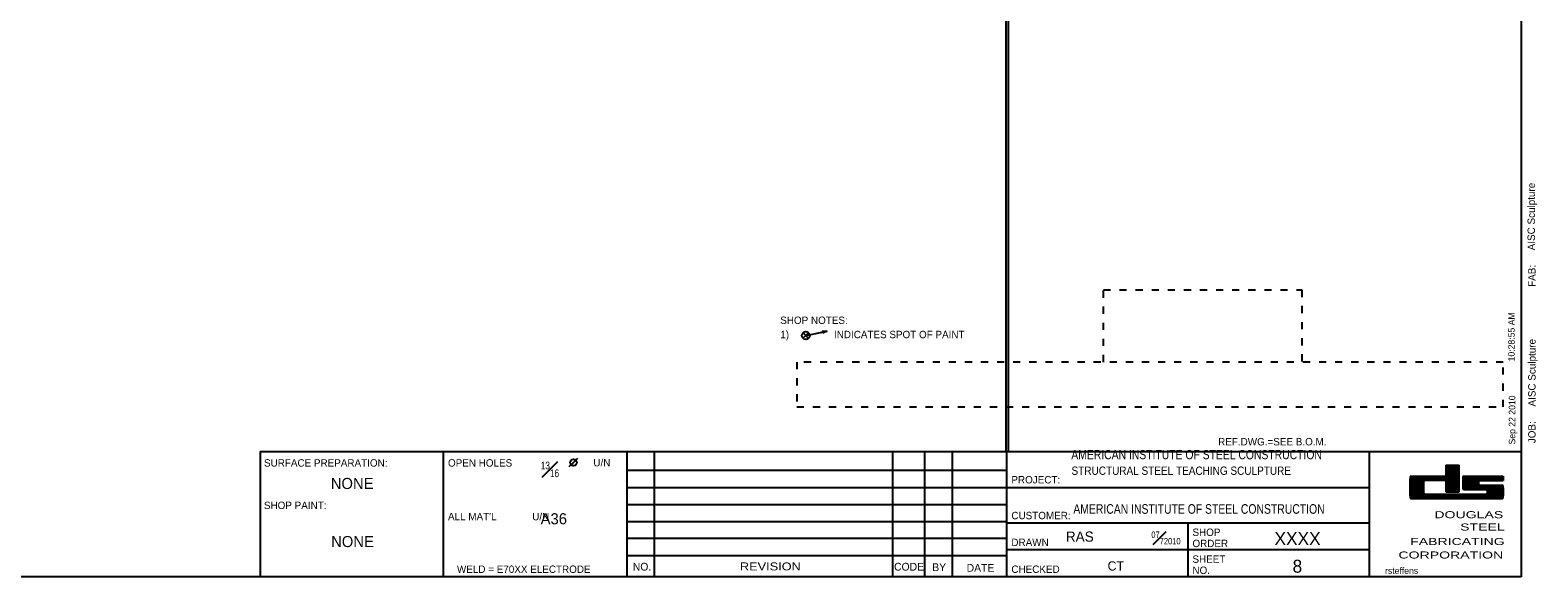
# Model space of a CAD drawing. Header units: inches. Extents: x -17.2 to 17.5, y -11.2 to 11.2.
# Tile 2 of 4: x -3.6 to 17.5, y -11.2 to -3.6. Entities that reach past the tile are written whole.
import ezdxf
from ezdxf.enums import TextEntityAlignment as Align

# ---------------------------------------------------------------- set-up
doc = ezdxf.new("R2010")
doc.units = ezdxf.units.IN
doc.header["$LTSCALE"] = 2.5
doc.header["$MEASUREMENT"] = 0
doc.linetypes.add('SDS2_3', pattern=[0.05, 0, -0.05])
doc.layers.add('Layer_0', color=7, linetype='Continuous')
doc.styles.add('MTextWidth', font='txt', dxfattribs={"width": 0.8, "height": 0.2})

msp = doc.modelspace()

# ---------------------------------------------------------------- linework, layer by layer
at = {"layer": 'Layer_0', "color": 2, "linetype": 'Continuous'}
for p, q in [((17.25, 11.25), (17.25, -11.25)), ((10.048, 10.837), (10.048, -9.5)), ((10.08, 10.837), (10.08, -9.5)), ((-0.375, -9.5), (-0.375, -11.25)), ((-0.375, -9.5), (17.25, -9.5)), ((2.188, -11.25), (2.188, -9.5)), ((4.75, -9.5), (4.75, -11.25)), ((10.062, -11.25), (10.062, -9.5)), ((15.125, -9.5), (15.125, -11.25)), ((16.198, -9.688), (16.385, -9.688)), ((15.698, -9.888), (16.198, -9.888)), ((15.714, -9.844), (16.198, -9.844)), ((16.198, -9.728), (16.385, -9.728)), ((16.198, -9.768), (16.385, -9.768)), ((16.198, -9.808), (16.385, -9.808)), ((16.198, -9.848), (16.385, -9.848)), ((16.453, -9.844), (17, -9.844)), ((15.698, -9.928), (15.885, -9.928)), ((15.698, -9.968), (15.882, -9.968)), ((15.698, -10.008), (15.882, -10.008)), ((15.698, -10.048), (15.882, -10.048)), ((15.698, -10.088), (15.885, -10.088)), ((15.901, -10.094), (16.766, -10.094)), ((16.198, -9.928), (16.385, -9.928)), ((16.198, -9.968), (16.385, -9.968)), ((16.198, -10.008), (16.385, -10.008)), ((16.198, -10.048), (16.385, -10.048)), ((16.198, -10.062), (16.385, -10.062)), ((16.438, -9.928), (16.656, -9.928)), ((16.438, -9.968), (16.656, -9.968)), ((16.438, -10.008), (17, -10.008)), ((16.453, -10.031), (16.766, -10.031)), ((16.672, -9.906), (17, -9.906)), ((16.672, -9.969), (16.984, -9.969)), ((16.781, -10.048), (17, -10.048)), ((16.781, -10.088), (17, -10.088)), ((15.698, -10.128), (17, -10.128)), ((15.714, -10.156), (16.984, -10.156)), ((4.75, -10.95), (10.064, -10.95)), ((17.25, -11.25), (-17.25, -11.25))]:
    msp.add_line(p, q, dxfattribs=at)
at = {"layer": 'Layer_0', "color": 6, "linetype": 'SDS2_3'}
for p, q in [((11.411, -8.25), (11.411, -7.241)), ((11.411, -7.241), (14.186, -7.241)), ((14.186, -7.241), (14.186, -8.25)), ((7.125, -8.25), (7.125, -8.875)), ((17, -8.25), (7.125, -8.25)), ((17, -8.875), (17, -8.25)), ((7.125, -8.875), (17, -8.875))]:
    msp.add_line(p, q, dxfattribs=at)
at = {"layer": 'Layer_0', "color": 1, "linetype": 'Continuous'}
for p, q in [((7.21, -7.915), (7.252, -7.879)), ((7.252, -7.879), (7.216, -7.837)), ((7.252, -7.879), (7.552, -7.817)), ((7.252, -7.879), (7.294, -7.844)), ((7.287, -7.921), (7.252, -7.879)), ((7.488, -7.845), (7.482, -7.816)), ((7.482, -7.816), (7.552, -7.817)), ((7.552, -7.817), (7.488, -7.845)), ((7.552, -7.817), (7.552, -7.817)), ((4.004, -9.652), (3.941, -9.715)), ((4.004, -9.652), (4.066, -9.59)), ((5.134, -9.5), (5.134, -11.25)), ((8.463, -9.5), (8.463, -11.25)), ((8.911, -9.5), (8.911, -11.25)), ((9.296, -9.5), (9.296, -11.25)), ((4.75, -9.762), (10.064, -9.762)), ((4.75, -10), (10.064, -10)), ((10.062, -10), (15.125, -10)), ((4.75, -10.238), (10.064, -10.238)), ((4.75, -10.475), (10.064, -10.475)), ((15.125, -10.5), (10.062, -10.5)), ((12.594, -11.25), (12.594, -10.5)), ((4.75, -10.712), (10.064, -10.712)), ((15.125, -10.875), (10.062, -10.875))]:
    msp.add_line(p, q, dxfattribs=at)
at = {"layer": 'Layer_0', "color": 5, "linetype": 'Continuous'}
for p, q in [((16.198, -9.688), (16.198, -9.844)), ((16.385, -10.062), (16.385, -9.688)), ((15.698, -9.868), (16.385, -9.868)), ((16.198, -9.708), (16.385, -9.708)), ((16.198, -9.748), (16.385, -9.748)), ((16.198, -9.788), (16.385, -9.788)), ((16.198, -9.828), (16.385, -9.828)), ((16.198, -9.888), (16.385, -9.888)), ((16.198, -9.888), (16.385, -9.888)), ((17, -9.844), (17, -9.906)), ((15.698, -9.908), (15.885, -9.908)), ((15.698, -9.948), (15.882, -9.948)), ((15.698, -9.988), (15.882, -9.988)), ((15.698, -10.028), (15.882, -10.028)), ((15.698, -10.068), (15.885, -10.068)), ((15.698, -10.108), (17, -10.108)), ((16.198, -9.906), (15.901, -9.906)), ((16.198, -9.906), (16.198, -10.062)), ((16.198, -9.908), (16.385, -9.908)), ((16.198, -9.948), (16.385, -9.948)), ((16.198, -9.988), (16.385, -9.988)), ((16.198, -10.028), (16.385, -10.028)), ((16.438, -9.908), (16.659, -9.908)), ((16.438, -9.948), (16.656, -9.948)), ((16.438, -9.988), (17, -9.988)), ((16.45, -10.028), (17, -10.028)), ((16.781, -10.068), (17, -10.068)), ((15.708, -10.148), (16.992, -10.148))]:
    msp.add_line(p, q, dxfattribs=at)
at = {"layer": 'Layer_0', "color": 3, "linetype": 'Continuous'}
for p, q in [((16.438, -9.863), (17, -9.863)), ((16.438, -9.888), (17, -9.888))]:
    msp.add_line(p, q, dxfattribs=at)
at = {"layer": 'Layer_0', "color": 1, "linetype": 'Continuous'}
for centre, radius in [((7.252, -7.879), 0.0547), ((4.004, -9.652), 0.0469)]:
    msp.add_circle(centre, radius, dxfattribs=at)
at = {"layer": 'Layer_0', "color": 3, "linetype": 'Continuous'}
for centre, radius, start, end in [((17.693, -10), 2, 175.9681, 184.0319), ((15.714, -9.859), 0.0156, 90, 180), ((18.436, -9.938), 2, 177.7613, 182.2387), ((16.453, -9.859), 0.0156, 90, 180), ((17.884, -10), 2, 177.7613, 182.2387), ((15.901, -9.922), 0.0156, 90, 180), ((15.901, -10.078), 0.0156, 180, 270), ((16.453, -10.016), 0.0156, 180, 270), ((16.672, -9.922), 0.0156, 90, 180), ((18.656, -9.938), 2, 179.5524, 180.4476), ((16.672, -9.953), 0.0156, 180, 270), ((16.766, -10.047), 0.0156, 0, 90), ((16.766, -10.078), 0.0156, 270, 0), ((14.781, -10.062), 2, 359.5524, 0.4476), ((16.984, -9.984), 0.0156, 0, 90), ((15.002, -10.062), 2, 357.7613, 2.2387), ((15.714, -10.141), 0.0156, 180, 270), ((16.984, -10.141), 0.0156, 270, 0)]:
    msp.add_arc(centre, radius, start, end, dxfattribs=at)

# ---------------------------------------------------------------- texts
at = {"layer": 'Layer_0', "color": 1, "linetype": 'Continuous'}
for s, height, p in [('AISC Sculpture', 0.10322, (17.443, -6.688)), ('FAB:', 0.1032, (17.452, -7.199)), ('10:28:55 AM', 0.09032, (17.16, -8.24)), ('AISC Sculpture', 0.10322, (17.452, -8.87)), ('Sep 22 2010', 0.09032, (17.168, -9.401)), ('JOB:', 0.1032, (17.452, -9.383))]:
    msp.add_text(s, height=height, rotation=90, dxfattribs=at).set_placement(p)
at = {"layer": 'Layer_0', "color": 2, "linetype": 'Continuous'}
for s, height, p in [('SHOP NOTES:', 0.10322, (6.894, -7.717)), ('1)', 0.1032, (6.895, -7.916)), ('INDICATES SPOT OF PAINT', 0.10322, (7.645, -7.916)), ('REF.DWG.=SEE B.O.M.', 0.10322, (13.015, -9.414)), ('SURFACE PREPARATION:', 0.10322, (-0.322, -9.71)), ('OPEN HOLES', 0.1032, (2.25, -9.71)), ('U/N', 0.1032, (4.282, -9.707)), ('PROJECT:', 0.1032, (10.125, -9.945)), ('SHOP PAINT:', 0.10322, (-0.323, -10.303)), ("ALL MAT'L             U/N", 0.10322, (2.25, -10.46)), ('CUSTOMER:', 0.1032, (10.125, -10.445)), ('DRAWN', 0.1032, (10.125, -10.82)), ('RAS', 0.1419, (10.886, -10.759)), ('SHOP', 0.1032, (12.656, -10.679)), ('ORDER', 0.1032, (12.656, -10.835)), ('SHEET', 0.1032, (12.656, -11.054)), ('WELD = E70XX ELECTRODE', 0.10322, (2.375, -11.195)), ('CODE', 0.1084, (8.485, -11.163)), ('BY', 0.1084, (9.019, -11.17)), ('CHECKED', 0.1032, (10.125, -11.195)), ('CT', 0.129, (11.47, -11.162)), ('NO.', 0.1032, (12.656, -11.21))]:
    msp.add_text(s, height=height, dxfattribs=at).set_placement(p)
for s, height, width, p in [('AMERICAN INSTITUTE OF STEEL CONSTRUCTION', 0.12902, 0.84, (10.963, -9.478)), ('STRUCTURAL STEEL TEACHING SCULPTURE', 0.11612, 0.9, (10.966, -9.709))]:
    msp.add_text(s, height=height, dxfattribs=dict(at, width=width)).set_placement(p, align=Align.TOP_LEFT)
for s, height, p in [('NONE', 0.1548, (0.91, -10.023)), ('A36', 0.1548, (3.729, -10.516)), ('XXXX', 0.1806, (14.125, -10.806)), ('NO.', 0.1084, (4.962, -11.162)), ('DATE', 0.1084, (9.693, -11.179)), ('8', 0.181, (14.123, -11.192))]:
    msp.add_text(s, height=height, dxfattribs=at).set_placement(p, align=Align.CENTER)
at = {"layer": 'Layer_0', "color": 2, "linetype": 'Continuous', "width": 0.81}
msp.add_text('AMERICAN INSTITUTE OF STEEL CONSTRUCTION', height=0.13418, dxfattribs=at).set_placement((10.991, -10.369))
at = {"layer": 'Layer_0', "color": 5, "linetype": 'Continuous', "width": 1.5}
for s, height, p in [('DOUGLAS', 0.0981, (17, -10.431)), ('STEEL', 0.0981, (17.021, -10.603)), ('FABRICATING', 0.09806, (17.021, -10.806)), ('CORPORATION', 0.09806, (17, -10.994))]:
    msp.add_text(s, height=height, dxfattribs=at).set_placement(p, align=Align.RIGHT)
at = {"layer": 'Layer_0', "color": 2, "linetype": 'Continuous'}
msp.add_text('NONE', height=0.1548, dxfattribs=at).set_placement((0.915, -10.757), align=Align.MIDDLE_CENTER)
at = {"layer": 'Layer_0', "color": 2, "linetype": 'Continuous', "width": 1.2}
msp.add_text('REVISION', height=0.111, dxfattribs=at).set_placement((6.756, -11.16), align=Align.CENTER)
at = {"layer": 'Layer_0', "color": 1, "linetype": 'Continuous'}
msp.add_text('rsteffens', height=0.0903, dxfattribs=at).set_placement((15.348, -11.209))
at = {"layer": 'Layer_0', "color": 2, "linetype": 'Continuous', "style": 'MTextWidth'}
for s, insert, char_height, attachment_point in [('\\A1;{\\H0.70x;\\S13#16;}', (3.675, -9.857), 0.15483, 8), ('\\A1;{\\H0.70x;\\S07#72010;}', (12.49, -10.797), 0.12902, 9)]:
    msp.add_mtext(s, dxfattribs=dict(at, insert=insert, char_height=char_height, attachment_point=attachment_point))

doc.saveas('drawing.dxf')
